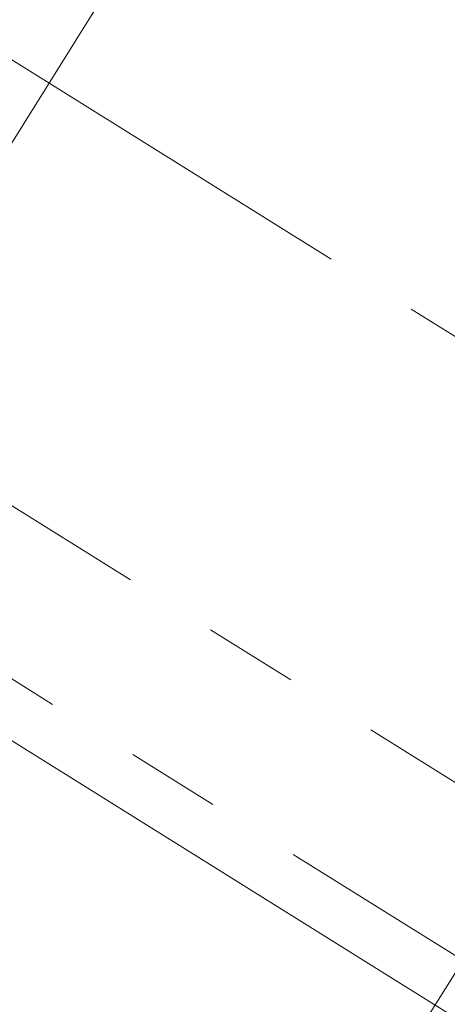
# Model space of a CAD drawing. Header units: inches. Extents: x 21 to 178, y 12 to 156.
# Tile 3 of 25: x 39 to 54, y 61 to 94. Entities that reach past the tile are written whole.
import ezdxf

# ---------------------------------------------------------------- set-up
doc = ezdxf.new("R2010")
doc.units = ezdxf.units.IN
doc.header["$MEASUREMENT"] = 0
doc.linetypes.add('Grid Line', pattern=[22.225, 12.7, -3.175, 3.175, -3.175])
doc.layers.add('A-FLOR', color=192, linetype='Continuous', lineweight=13)
doc.layers.add('S-GRID', color=1, linetype='Continuous', lineweight=9)

msp = doc.modelspace()

# ---------------------------------------------------------------- linework, layer by layer
at = {"layer": 'A-FLOR'}
for p, q in [((80.71952, 156.4289), (30.13775, 75.48114)), ((30.13775, 75.48114), (127.57487, 14.59568))]:
    msp.add_line(p, q, dxfattribs=at)
at = {"layer": 'S-GRID', "linetype": 'Grid Line'}
for p, q in [((49.57764, 54.81078), (106.06823, 145.21464)), ((144.15389, 27.14585), (32.7593, 96.75291)), ((137.40966, 16.35281), (26.01507, 85.95987)), ((134.79227, 12.16412), (23.39769, 81.77119))]:
    msp.add_line(p, q, dxfattribs=at)

doc.saveas('drawing.dxf')
